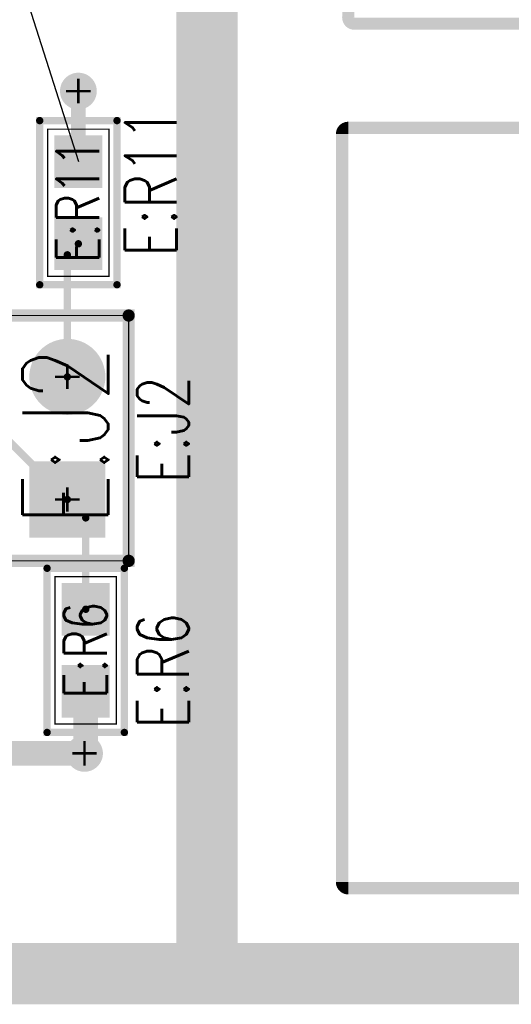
# Model space of a CAD drawing. Extents: x -4.8 to 11.7, y -3.6 to 8.1.
# Tile 14 of 53: x 2.6 to 3, y -0.3 to 0.5. Entities that reach past the tile are written whole.
import ezdxf
from ezdxf.enums import TextEntityAlignment as Align

# ---------------------------------------------------------------- set-up
doc = ezdxf.new("R2010")
doc.units = 0
for name, pattern in [('SIG_122', [2, 1, 1]), ('SIG_123', [2, 1, 1]), ('SIG_68', [2, 1, 1]), ('SIG_72', [2, 1, 1]), ('SIG_73', [2, 1, 1]), ('SIG_80', [2, 1, 1])]:
    doc.linetypes.add(name, pattern=pattern)
for name, color, linetype in [('2D_LINE_02', 231, 'CONTINUOUS'), ('2D_LINE_03', 112, 'CONTINUOUS'), ('BOARD_OUTLINE_00', 254, 'CONTINUOUS'), ('DRIL_PLTE_THRU_01', 16, 'CONTINUOUS'), ('DRIL_PLTE_THRU_04', 176, 'CONTINUOUS'), ('DRIL_SYMBOL', 254, 'CONTINUOUS'), ('LINK_00', 2, 'CONTINUOUS'), ('PADS_BOT', 5, 'CONTINUOUS'), ('PADS_INNER', 1, 'CONTINUOUS'), ('PADS_TOP', 1, 'CONTINUOUS'), ('PART_NAME_123', 255, 'CONTINUOUS'), ('PART_NAME_129', 2, 'CONTINUOUS'), ('PART_TOP_2DLINE_123', 255, 'CONTINUOUS'), ('PART_TOP_2DLINE_129', 2, 'CONTINUOUS'), ('POUR_OUTLINE_04', 5, 'CONTINUOUS'), ('TRACE_01', 1, 'CONTINUOUS'), ('TRACE_04', 5, 'CONTINUOUS'), ('VIAPTS', 56, 'CONTINUOUS')]:
    doc.layers.add(name, color=color, linetype=linetype)
doc.styles.add('W0$001', font='simplex', dxfattribs={"width": 0.75})
doc.styles.add('W0$006', font='simplex', dxfattribs={"width": 0.75})

# ---------------------------------------------------------------- blocks, each defined once
blk = doc.blocks.new('BOARD_1')
at = {"layer": 'BOARD_OUTLINE_00', "const_width": 0.01}
blk.add_lwpolyline([(0.0943, 1.2005), (7.4193, 1.2005), (7.4193, -5.5995), (0.0943, -5.5995)], close=True, dxfattribs=at)
blk = doc.blocks.new('DRAWING_167')
at = {"layer": '2D_LINE_02', "const_width": 0.05}
blk.add_lwpolyline([(0.0943, 1.2005), (7.4193, 1.2005), (7.4193, -5.5995), (0.0943, -5.5995)], close=True, dxfattribs=at)
blk = doc.blocks.new('DRAWING_168')
at = {"layer": '2D_LINE_03', "const_width": 0.05}
blk.add_lwpolyline([(0.0943, 1.2005), (7.4193, 1.2005), (7.4193, -5.5995), (0.0943, -5.5995)], close=True, dxfattribs=at)
blk = doc.blocks.new('DRAWING_170')
at = {"layer": '2D_LINE_03', "const_width": 0.025}
blk.add_lwpolyline([(-0.015, 0.035), (-0.425, 0.035), (-0.425, 1.63), (-4.145, 1.63), (-4.145, 1.18), (-5.3905, 1.18), (-5.3905, -0.1697), (-0.015, -0.1697)], close=True, dxfattribs=at)
blk = doc.blocks.new('SMOOTH_0$05')
at = {"const_width": 0.025}
blk.add_lwpolyline([(-0.0125, 0, 1), (0.0125, 0, 1)], format="xyb", close=True, dxfattribs=at)
blk = doc.blocks.new('DRAWING_171')
at = {"layer": '2D_LINE_02', "const_width": 0.05}
blk.add_lwpolyline([(0, 0), (1.97, 0), (1.97, -1.3097), (0, -1.3097)], close=True, dxfattribs=at)
at = {"layer": '2D_LINE_02'}
blk.add_blockref('SMOOTH_0$05', (1.97, -1.3097), dxfattribs=at)
blk = doc.blocks.new('POUR_OUTLINE_10')
at = {"layer": 'POUR_OUTLINE_04', "const_width": 0.01}
blk.add_lwpolyline([(-12.94019, -18.36995, 0.416904), (-12.94519, -18.3649), (-14.79519, -18.3649, 0.411529), (-14.80019, -18.36985), (-14.80501, -18.89485, 0.416904), (-14.80001, -18.8999), (-12.95001, -18.8999, 0.411529), (-12.94501, -18.89495), (-12.94134, -18.49519, 0.196077), (-12.94274, -18.49168, -0.032027), (-12.94521, -18.48875, 0.423181), (-12.95233, -18.4878, -2.06214), (-12.95233, -18.392, 0.423181), (-12.94521, -18.39105, -0.042371), (-12.94186, -18.38724, 0.202045), (-12.94032, -18.38368)], format="xyb", close=True, dxfattribs=at)
blk = doc.blocks.new('POUR_HEADER_2')
blk.add_blockref('POUR_OUTLINE_10', (14.8051, 18.3599))
blk = doc.blocks.new('POUR_OUTLINE_16')
at = {"layer": 'POUR_OUTLINE_04', "const_width": 0.01}
blk.add_lwpolyline([(-12.9501, -19.5999), (-12.9501, -18.9899, 0.414214), (-12.9551, -18.9849), (-14.8051, -18.9849, 0.414214), (-14.8101, -18.9899), (-14.8101, -19.5999, 0.414214), (-14.8051, -19.6049), (-14.18372, -19.6049, 0.637101), (-14.17989, -19.59669, -0.962234), (-14.08367, -19.50941, 0.420201), (-14.07653, -19.50941, -0.962234), (-13.98031, -19.59669, 0.637101), (-13.97648, -19.6049), (-12.9551, -19.6049, 0.414214)], format="xyb", close=True, dxfattribs=at)
blk = doc.blocks.new('POUR_HEADER_3')
blk.add_blockref('POUR_OUTLINE_16', (14.8151, 19.0599))
blk = doc.blocks.new('SMOOTH_0$01')
at = {"const_width": 0.005}
blk.add_lwpolyline([(-0.0025, 0, 1), (0.0025, 0, 1)], format="xyb", close=True, dxfattribs=at)
blk = doc.blocks.new('SMOOTH_0$001')
at = {"const_width": 0.0005}
blk.add_lwpolyline([(-0.00025, 0, 1), (0.00025, 0, 1)], format="xyb", close=True, dxfattribs=at)
blk = doc.blocks.new('PART_BODY_TOP_208')
at = {"layer": 'PART_TOP_2DLINE_123', "const_width": 0.01}
blk.add_lwpolyline([(-0.05, -0.05), (-0.05, 0.05), (0.15, 0.05), (0.15, -0.05), (-0.05, -0.05)], dxfattribs=at)
at = {"layer": 'PART_TOP_2DLINE_129', "const_width": 0.001}
blk.add_lwpolyline([(-0.05, -0.05), (-0.05, 0.05), (0.15, 0.05), (0.15, -0.05), (-0.05, -0.05)], dxfattribs=at)
at = {"layer": 'PART_TOP_2DLINE_123'}
for p in [(-0.05, 0.05), (0.15, 0.05), (-0.05, -0.05), (-0.05, -0.05), (0.15, -0.05)]:
    blk.add_blockref('SMOOTH_0$01', p, dxfattribs=at)
at = {"layer": 'PART_TOP_2DLINE_129'}
for p in [(-0.05, 0.05), (0.15, 0.05), (-0.05, -0.05), (-0.05, -0.05), (0.15, -0.05)]:
    blk.add_blockref('SMOOTH_0$001', p, dxfattribs=at)
blk = doc.blocks.new('DRIL_SYMBOL_0$042')
at = {"layer": 'DRIL_SYMBOL', "const_width": 0.002}
for points in [[(0, -0.01), (0, 0.01)], [(-0.01, 0), (0.01, 0)]]:
    blk.add_lwpolyline(points, dxfattribs=at)
blk = doc.blocks.new('DRIL_HOLE_0$042')
at = {"const_width": 0.021}
blk.add_lwpolyline([(-0.0105, 0, 1), (0.0105, 0, 1)], format="xyb", close=True, dxfattribs=at)
blk.add_blockref('DRIL_SYMBOL_0$042', (0, 0))
blk = doc.blocks.new('PAD_75')
at = {"const_width": 0.031}
blk.add_lwpolyline([(0, -0.0155, 1), (0, 0.0155, 1)], format="xyb", close=True, dxfattribs=at)
blk = doc.blocks.new('PAD_76')
at = {"const_width": 0.062}
blk.add_lwpolyline([(-0.031, 0), (0.031, 0)], dxfattribs=at)
blk = doc.blocks.new('STK_TOP_53')
at = {"layer": 'DRIL_PLTE_THRU_01'}
blk.add_blockref('DRIL_HOLE_0$042', (0, 0), dxfattribs=at)
at = {"layer": 'DRIL_PLTE_THRU_04'}
blk.add_blockref('DRIL_HOLE_0$042', (0, 0), dxfattribs=at)
at = {"layer": 'PADS_BOT'}
blk.add_blockref('PAD_76', (0, 0), dxfattribs=at)
at = {"layer": 'PADS_INNER'}
blk.add_blockref('PAD_75', (0, 0), dxfattribs=at)
at = {"layer": 'PADS_TOP'}
blk.add_blockref('PAD_76', (0, 0), dxfattribs=at)
blk = doc.blocks.new('STK_TOP_54')
at = {"layer": 'DRIL_PLTE_THRU_01'}
blk.add_blockref('DRIL_HOLE_0$042', (0, 0), dxfattribs=at)
at = {"layer": 'DRIL_PLTE_THRU_04'}
blk.add_blockref('DRIL_HOLE_0$042', (0, 0), dxfattribs=at)
at = {"layer": 'PADS_BOT'}
blk.add_blockref('PAD_75', (0, 0), dxfattribs=at)
at = {"layer": 'PADS_INNER'}
blk.add_blockref('PAD_75', (0, 0), dxfattribs=at)
at = {"layer": 'PADS_TOP'}
blk.add_blockref('PAD_75', (0, 0), dxfattribs=at)
blk = doc.blocks.new('SYM_TOP_41')
for name, p in [('PART_BODY_TOP_208', (0, 0)), ('STK_TOP_53', (0, 0)), ('STK_TOP_54', (0.1, 0))]:
    blk.add_blockref(name, p)
blk = doc.blocks.new('PART_TOP_113')
blk.add_blockref('SYM_TOP_41', (0, 0))
at = {"layer": 'PART_NAME_123', "style": 'W0$006', "width": 0.75}
blk.add_text('E:J2', height=0.042, dxfattribs=at).set_placement((0.013, -0.099))
at = {"layer": 'PART_NAME_129', "style": 'W0$001', "width": 0.75}
blk.add_text('E:J2', height=0.07, dxfattribs=at).set_placement((-0.0216, -0.0334))
blk = doc.blocks.new('SMOOTH_0$006')
at = {"const_width": 0.003}
blk.add_lwpolyline([(-0.0015, 0, 1), (0.0015, 0, 1)], format="xyb", close=True, dxfattribs=at)
blk = doc.blocks.new('PART_BODY_TOP_229')
at = {"layer": 'PART_TOP_2DLINE_123', "const_width": 0.006}
blk.add_lwpolyline([(-0.06693, -0.0315), (0.06693, -0.0315), (0.06693, 0.0315), (-0.06693, 0.0315)], close=True, dxfattribs=at)
at = {"layer": 'PART_TOP_2DLINE_129', "const_width": 0.001}
blk.add_lwpolyline([(-0.06, -0.025), (0.06, -0.025), (0.06, 0.025), (-0.06, 0.025)], close=True, dxfattribs=at)
at = {"layer": 'PART_TOP_2DLINE_123'}
for p in [(-0.06693, 0.0315), (0.06693, 0.0315), (-0.06693, -0.0315), (0.06693, -0.0315)]:
    blk.add_blockref('SMOOTH_0$006', p, dxfattribs=at)
at = {"layer": 'PART_TOP_2DLINE_129'}
for p in [(-0.06, 0.025), (0.06, 0.025), (-0.06, -0.025), (0.06, -0.025)]:
    blk.add_blockref('SMOOTH_0$001', p, dxfattribs=at)
blk = doc.blocks.new('DRIL_HOLE_0')
blk.add_lwpolyline([(0, 0, 1), (0, 0, 1)], format="xyb", close=True)
blk = doc.blocks.new('PAD_0')
blk.add_lwpolyline([(0, 0, 1), (0, 0, 1)], format="xyb", close=True)
blk = doc.blocks.new('PAD_98')
at = {"const_width": 0.039}
blk.add_lwpolyline([(-0.0215, 0), (0.0215, 0)], dxfattribs=at)
blk = doc.blocks.new('STK_TOP_49')
at = {"layer": 'DRIL_PLTE_THRU_01'}
blk.add_blockref('DRIL_HOLE_0', (0, 0), dxfattribs=at)
at = {"layer": 'DRIL_PLTE_THRU_04'}
blk.add_blockref('DRIL_HOLE_0', (0, 0), dxfattribs=at)
at = {"layer": 'PADS_BOT'}
blk.add_blockref('PAD_0', (0, 0), dxfattribs=at)
at = {"layer": 'PADS_INNER'}
blk.add_blockref('PAD_0', (0, 0), dxfattribs=at)
at = {"layer": 'PADS_TOP'}
blk.add_blockref('PAD_98', (0, 0), dxfattribs=at)
blk = doc.blocks.new('SYM_TOP_62')
for name, p in [('PART_BODY_TOP_229', (0, 0)), ('STK_TOP_49', (-0.0335, 0)), ('STK_TOP_49', (0.0335, 0))]:
    blk.add_blockref(name, p)
blk = doc.blocks.new('PART_TOP_128')
blk.add_blockref('SYM_TOP_62', (0, 0))
at = {"layer": 'PART_NAME_123', "style": 'W0$006', "width": 0.75}
blk.add_text('E:R6', height=0.042, dxfattribs=at).set_placement((-0.064, -0.084))
at = {"layer": 'PART_NAME_129', "style": 'W0$001', "width": 0.75}
blk.add_text('E:R6', height=0.035, dxfattribs=at).set_placement((0, 0.00033), align=Align.MIDDLE_CENTER)
blk = doc.blocks.new('PART_TOP_129')
blk.add_blockref('SYM_TOP_62', (0, 0))
at = {"layer": 'PART_NAME_123', "style": 'W0$006', "width": 0.75}
blk.add_text('E:R11', height=0.042, rotation=180, dxfattribs=at).set_placement((0.044, 0.08))
at = {"layer": 'PART_NAME_129', "style": 'W0$001', "width": 0.75}
blk.add_text('E:R11', height=0.035, rotation=180, dxfattribs=at).set_placement((-0.0014, -0.0006), align=Align.MIDDLE_CENTER)
blk = doc.blocks.new('SMOOTH_0$012')
at = {"const_width": 0.006}
blk.add_lwpolyline([(-0.003, 0, 1), (0.003, 0, 1)], format="xyb", close=True, dxfattribs=at)
blk = doc.blocks.new('SMOOTH_0$02')
at = {"const_width": 0.01}
blk.add_lwpolyline([(-0.005, 0, 1), (0.005, 0, 1)], format="xyb", close=True, dxfattribs=at)
blk = doc.blocks.new('DRIL_SYMBOL_0$013')
at = {"layer": 'DRIL_SYMBOL', "const_width": 0.002}
for points in [[(0, -0.01), (0, 0.01)], [(-0.01, 0), (0.01, 0)]]:
    blk.add_lwpolyline(points, dxfattribs=at)
blk = doc.blocks.new('DRIL_HOLE_0$013')
at = {"const_width": 0.0065}
blk.add_lwpolyline([(-0.00325, 0, 1), (0.00325, 0, 1)], format="xyb", close=True, dxfattribs=at)
blk.add_blockref('DRIL_SYMBOL_0$013', (0, 0))
blk = doc.blocks.new('PAD_180')
at = {"const_width": 0.015}
blk.add_lwpolyline([(0, -0.0075, 1), (0, 0.0075, 1)], format="xyb", close=True, dxfattribs=at)
blk = doc.blocks.new('STK_TOP_5')
at = {"layer": 'DRIL_PLTE_THRU_01'}
blk.add_blockref('DRIL_HOLE_0$013', (0, 0), dxfattribs=at)
at = {"layer": 'DRIL_PLTE_THRU_04'}
blk.add_blockref('DRIL_HOLE_0$013', (0, 0), dxfattribs=at)
at = {"layer": 'PADS_BOT'}
blk.add_blockref('PAD_180', (0, 0), dxfattribs=at)
at = {"layer": 'PADS_INNER'}
blk.add_blockref('PAD_180', (0, 0), dxfattribs=at)
at = {"layer": 'PADS_TOP'}
blk.add_blockref('PAD_180', (0, 0), dxfattribs=at)
blk = doc.blocks.new('SYM_TOP_4')
blk.add_blockref('STK_TOP_5', (0, 0))

msp = doc.modelspace()

# ---------------------------------------------------------------- linework, layer by layer
at = {"layer": 'LINK_00', "linetype": 'SIG_68'}
msp.add_line((2.6091, 0.5086), (2.6556, 0.3621), dxfattribs=at)
at = {"layer": 'TRACE_01', "linetype": 'SIG_68', "const_width": 0.012}
msp.add_lwpolyline([(2.6556, 0.3621), (2.6556, 0.4196)], dxfattribs=at)
at = {"layer": 'TRACE_01', "linetype": 'SIG_73', "const_width": 0.006}
msp.add_lwpolyline([(2.6466, 0.1866), (2.6466, 0.2861), (2.6556, 0.2951)], dxfattribs=at)
at = {"layer": 'TRACE_01', "linetype": 'SIG_72', "const_width": 0.006}
msp.add_lwpolyline([(2.6616, -0.0029), (2.6616, 0.0716), (2.6466, 0.0866)], dxfattribs=at)
at = {"layer": 'TRACE_01', "linetype": 'SIG_80', "const_width": 0.02}
msp.add_lwpolyline([(2.6606, -0.1204), (2.6616, -0.1194), (2.6616, -0.0699)], dxfattribs=at)
at = {"layer": 'TRACE_04', "linetype": 'SIG_72', "const_width": 0.006}
msp.add_lwpolyline([(2.3656, 0.2946), (2.4106, 0.2946), (2.4556, 0.3396), (2.5706, 0.3396), (2.5906, 0.3196), (2.5906, 0.1426), (2.6466, 0.0866)], dxfattribs=at)
at = {"layer": 'TRACE_04', "linetype": 'SIG_80', "const_width": 0.02}
msp.add_lwpolyline([(2.5106, -0.1204), (2.6606, -0.1204)], dxfattribs=at)

# ---------------------------------------------------------------- block references
for name, p in [('DRAWING_167', (-0.3193, 5.2995)), ('DRAWING_168', (-0.3193, 5.2995)), ('BOARD_1', (-0.3193, 5.2995)), ('DRAWING_170', (5.1655, -0.1303)), ('DRAWING_171', (0.7905, 1.0097))]:
    msp.add_blockref(name, p)
at = {"linetype": 'SIG_123'}
msp.add_blockref('POUR_HEADER_2', (2.8756, 1.0146), dxfattribs=at)
for name, p, rotation in [('PART_TOP_129', (2.6556, 0.3286), 270), ('PART_TOP_113', (2.6466, 0.0866), 90), ('PART_TOP_128', (2.6616, -0.0364), 90)]:
    msp.add_blockref(name, p, dxfattribs=dict(rotation=rotation))
at = {"linetype": 'SIG_122'}
msp.add_blockref('POUR_HEADER_3', (2.8656, 0.3146), dxfattribs=at)
at = {"layer": 'TRACE_01'}
for name, p in [('SMOOTH_0$012', (2.6556, 0.4196)), ('SMOOTH_0$012', (2.6556, 0.3621)), ('SMOOTH_0$006', (2.6556, 0.2951)), ('SMOOTH_0$006', (2.6466, 0.2861)), ('SMOOTH_0$006', (2.6466, 0.1866)), ('SMOOTH_0$006', (2.6466, 0.0866)), ('SMOOTH_0$006', (2.6616, 0.0716)), ('SMOOTH_0$006', (2.6616, -0.0029)), ('SMOOTH_0$02', (2.6616, -0.0699)), ('SMOOTH_0$02', (2.6606, -0.1204)), ('SMOOTH_0$02', (2.6616, -0.1194))]:
    msp.add_blockref(name, p, dxfattribs=at)
at = {"layer": 'TRACE_04'}
for name, p in [('SMOOTH_0$006', (2.6466, 0.0866)), ('SMOOTH_0$02', (2.6606, -0.1204))]:
    msp.add_blockref(name, p, dxfattribs=at)
at = {"layer": 'VIAPTS', "linetype": 'SIG_68'}
msp.add_blockref('SYM_TOP_4', (2.6556, 0.4196), dxfattribs=at)
at = {"layer": 'VIAPTS', "linetype": 'SIG_80'}
msp.add_blockref('SYM_TOP_4', (2.6606, -0.1204), dxfattribs=at)

doc.saveas('drawing.dxf')
